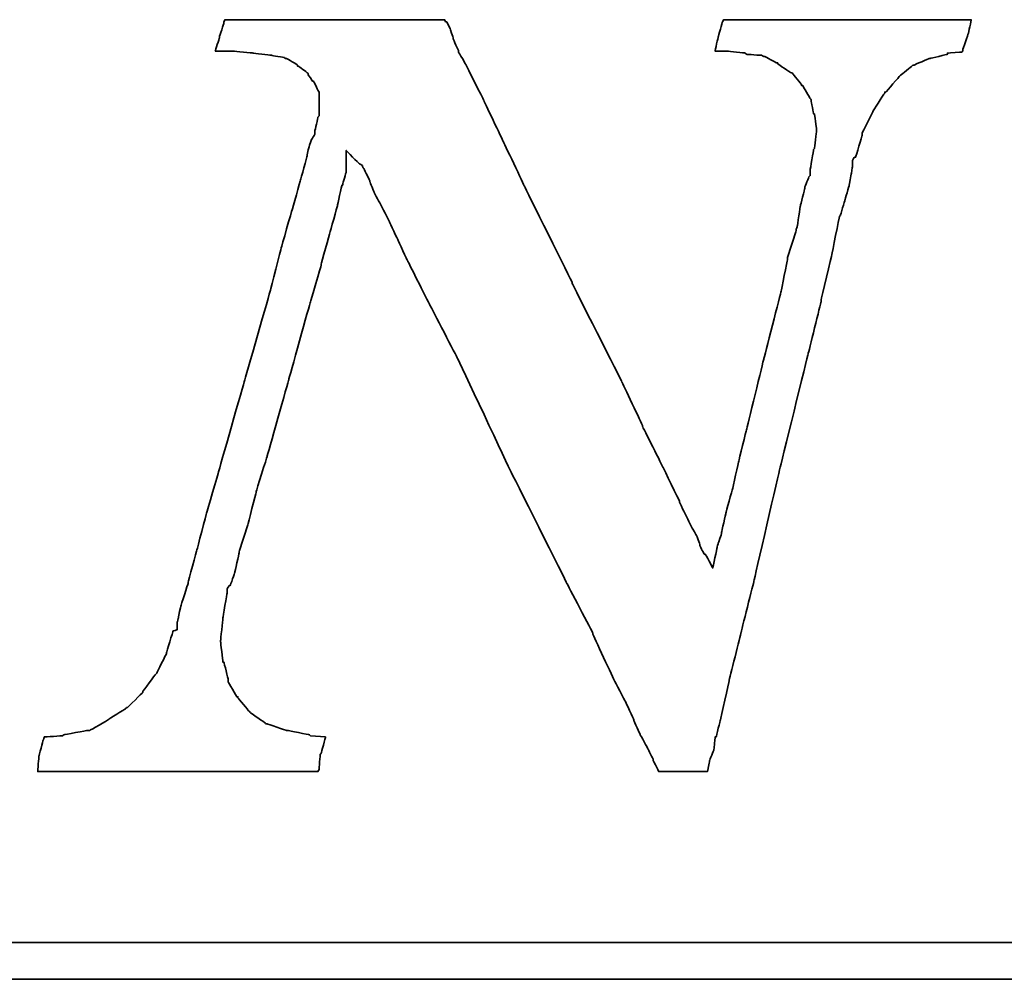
# Model space of a CAD drawing. Header units: millimetres. Extents: x 919 to 1303, y -220 to -56.
# Tile 45 of 48: x 1232.43 to 1238.49, y -176.84 to -170.93. Entities that reach past the tile are written whole.
import ezdxf

# ---------------------------------------------------------------- set-up
doc = ezdxf.new("R2010")
doc.units = ezdxf.units.MM
doc.layers.add('DIM', color=4, linetype='CONTINUOUS')
doc.layers.add('layer 1', color=7, linetype='CONTINUOUS')

# ---------------------------------------------------------------- blocks, each defined once
blk = doc.blocks.new('TBI MOTION logo(完整正式版)')
at = {"layer": 'layer 1', "color": 22, "lineweight": 35}
for points, knots in [([(58.92625, -7.91875), (58.92625, -7.91875), (58.58625, -7.89375), (58.58625, -7.89375), (58.58625, -7.89375), (58.58625, -7.89375), (58.56625, -7.87125), (58.56625, -7.87125), (58.56625, -7.87125), (58.56625, -7.87125), (58.08375, -7.77375), (58.08375, -7.77375), (58.08375, -7.77375), (58.08375, -7.77375), (58.06125, -7.77375), (58.06125, -7.77375), (58.06125, -7.77375), (58.06125, -7.77375), (57.62625, -7.63125), (57.62625, -7.63125), (57.62625, -7.63125), (57.62625, -7.63125), (57.60625, -7.63125), (57.60625, -7.63125), (57.60625, -7.63125), (57.60625, -7.63125), (57.58125, -7.60625), (57.58125, -7.60625), (57.58125, -7.60625), (57.58125, -7.60625), (57.26625, -7.38875), (57.26625, -7.38875), (57.26625, -7.38875), (57.26625, -7.38875), (57.24625, -7.36875), (57.24625, -7.36875), (57.24625, -7.36875), (57.24625, -7.36875), (57.22125, -7.34375), (57.22125, -7.34375), (57.22125, -7.34375), (57.22125, -7.34375), (56.98125, -7.05375), (56.98125, -7.05375), (56.98125, -7.05375), (56.98125, -7.05375), (56.98125, -7.02875), (56.98125, -7.02875), (56.98125, -7.02875), (56.98125, -7.02875), (56.95625, -7.02875), (56.95625, -7.02875), (56.95625, -7.02875), (56.95625, -7.02875), (56.76625, -6.69625), (56.76625, -6.69625), (56.76625, -6.69625), (56.76625, -6.69625), (56.76625, -6.67125), (56.76625, -6.67125), (56.76625, -6.67125), (56.76625, -6.67125), (56.76625, -6.64875), (56.76625, -6.64875), (56.76625, -6.64875), (56.76625, -6.64875), (56.67125, -6.26375), (56.67125, -6.26375), (56.67125, -6.26375), (56.67125, -6.26375), (56.64625, -6.26375), (56.64625, -6.26375), (56.64625, -6.26375), (56.64625, -6.26375), (56.64625, -6.23875), (56.64625, -6.23875), (56.64625, -6.23875), (56.64625, -6.23875), (56.59625, -5.80875), (56.59625, -5.80875), (56.59625, -5.80875), (56.59625, -5.80875), (56.59625, -5.78375), (56.59625, -5.78375), (56.59625, -5.78375), (56.59625, -5.78375), (56.64625, -5.30375), (56.64625, -5.30375), (56.64625, -5.30375), (56.64625, -5.30375), (56.64625, -5.27875), (56.64625, -5.27875), (56.64625, -5.27875), (56.64625, -5.27875), (56.74125, -4.72875), (56.74125, -4.72875), (56.74125, -4.72875), (56.74125, -4.72875), (56.74125, -4.67875), (56.74125, -4.67875), (56.74125, -4.67875), (56.74125, -4.67875), (56.74125, -4.63375), (56.74125, -4.63375), (56.74125, -4.63375), (56.74125, -4.63375), (56.79125, -4.55875), (56.79125, -4.55875), (56.79125, -4.55875), (56.79125, -4.55875), (56.81125, -4.55875), (56.81125, -4.55875), (56.81125, -4.55875), (56.81125, -4.55875), (56.91125, -4.27375), (56.91125, -4.27375), (56.91125, -4.27375), (56.91125, -4.27375), (57.00625, -3.83874), (57.00625, -3.83874), (57.00625, -3.83874), (57.00625, -3.83874), (57.00625, -3.81374), (57.00625, -3.81374), (57.00625, -3.81374), (57.00625, -3.81374), (57.19875, -3.21374), (57.19875, -3.21374), (57.19875, -3.21374), (57.19875, -3.21374), (57.38625, -2.49625), (57.38625, -2.49625), (57.38625, -2.49625), (57.38625, -2.49625), (57.38625, -2.47374), (57.38625, -2.47374), (57.38625, -2.47374), (57.38625, -2.47374), (57.62625, -1.70375), (57.62625, -1.70375), (57.62625, -1.70375), (57.62625, -1.70375), (58.10625, 0.00125), (58.10625, 0.00125), (58.10625, 0.00125), (58.10625, 0.00125), (58.58625, 1.72625), (58.58625, 1.72625), (58.58625, 1.72625), (58.58625, 1.72625), (58.82625, 2.54125), (58.82625, 2.54125), (58.82625, 2.54125), (58.82625, 2.54125), (58.82625, 2.56374), (58.82625, 2.56374), (58.82625, 2.56374), (58.82625, 2.56374), (59.02125, 3.26125), (59.02125, 3.26125), (59.02125, 3.26125), (59.02125, 3.26125), (59.18625, 3.86125), (59.18625, 3.86125), (59.18625, 3.86125), (59.18625, 3.86125), (59.28625, 4.31875), (59.28625, 4.31875), (59.28625, 4.31875), (59.28625, 4.31875), (59.30625, 4.31875), (59.30625, 4.31875), (59.30625, 4.31875), (59.30625, 4.31875), (59.30625, 4.34125), (59.30625, 4.34125), (59.30625, 4.34125), (59.30625, 4.34125), (59.38125, 4.60625), (59.38125, 4.60625), (59.38125, 4.60625), (59.38125, 4.60625), (59.38125, 4.65125), (59.38125, 4.65125), (59.38125, 4.65125), (59.38125, 4.65125), (59.38125, 5.08625), (59.38125, 5.08625), (59.38125, 5.08625), (59.38125, 5.08625), (59.66625, 4.79624), (59.66625, 4.79624), (59.66625, 4.79624), (59.66625, 4.79624), (59.74125, 4.75124), (59.74125, 4.75124), (59.74125, 4.75124), (59.74125, 4.75124), (59.74125, 4.72624), (59.74125, 4.72624), (59.74125, 4.72624), (59.74125, 4.72624), (59.76125, 4.70124), (59.76125, 4.70124), (59.76125, 4.70124), (59.76125, 4.70124), (59.81125, 4.60625), (59.81125, 4.60625), (59.81125, 4.60625), (59.81125, 4.60625), (59.90625, 4.41125), (59.90625, 4.41125), (59.90625, 4.41125), (59.90625, 4.41125), (59.90625, 4.39125), (59.90625, 4.39125), (59.90625, 4.39125), (59.90625, 4.39125), (60.00375, 4.15124), (60.00375, 4.15124), (60.00375, 4.15124), (60.00375, 4.15124), (60.14625, 3.88374), (60.14625, 3.88374), (60.14625, 3.88374), (60.14625, 3.88374), (60.34125, 3.50124), (60.34125, 3.50124), (60.34125, 3.50124), (60.34125, 3.50124), (60.53125, 3.09125), (60.53125, 3.09125), (60.53125, 3.09125), (60.53125, 3.09125), (60.74625, 2.63625), (60.74625, 2.63625), (60.74625, 2.63625), (60.74625, 2.63625), (61.25125, 1.63124), (61.25125, 1.63124), (61.25125, 1.63124), (61.25125, 1.63124), (61.85125, 0.47625), (61.85125, 0.47625), (61.85125, 0.47625), (61.85125, 0.47625), (63.02625, -2.01874), (63.02625, -2.01874), (63.02625, -2.01874), (63.02625, -2.01874), (64.27625, -4.51374), (64.27625, -4.51374), (64.27625, -4.51374), (64.27625, -4.51374), (64.85125, -5.61375), (64.85125, -5.61375), (64.85125, -5.61375), (64.85125, -5.61375), (64.85125, -5.64125), (64.85125, -5.64125), (64.85125, -5.64125), (64.85125, -5.64125), (65.32875, -6.67125), (65.32875, -6.67125), (65.32875, -6.67125), (65.32875, -6.67125), (65.57125, -7.12875), (65.57125, -7.12875), (65.57125, -7.12875), (65.57125, -7.12875), (65.76125, -7.53625), (65.76125, -7.53625), (65.76125, -7.53625), (65.76125, -7.53625), (65.76125, -7.55625), (65.76125, -7.55625), (65.76125, -7.55625), (65.76125, -7.55625), (65.90375, -7.87125), (65.90375, -7.87125), (65.90375, -7.87125), (65.90375, -7.87125), (66.07125, -8.18125), (66.07125, -8.18125), (66.07125, -8.18125), (66.07125, -8.18125), (66.19125, -8.42375), (66.19125, -8.42375), (66.19125, -8.42375), (66.19125, -8.42375), (66.19125, -8.44375), (66.19125, -8.44375), (66.19125, -8.44375), (66.19125, -8.44375), (66.29125, -8.63875), (66.29125, -8.63875), (66.29125, -8.63875), (66.29125, -8.63875), (66.31125, -8.68625), (66.31125, -8.68625), (66.31125, -8.68625), (66.31125, -8.68625), (66.38375, -8.68625), (66.38375, -8.68625), (66.38375, -8.68625), (66.38375, -8.68625), (66.84125, -8.68625), (66.84125, -8.68625), (66.84125, -8.68625), (66.84125, -8.68625), (67.29625, -8.68625), (67.29625, -8.68625), (67.29625, -8.68625), (67.29625, -8.68625), (67.36625, -8.68625), (67.36625, -8.68625), (67.36625, -8.68625), (67.36625, -8.68625), (67.39125, -8.68625), (67.39125, -8.68625), (67.39125, -8.68625), (67.39125, -8.68625), (67.44125, -8.46875), (67.44125, -8.46875), (67.44125, -8.46875), (67.44125, -8.46875), (67.44125, -8.44375), (67.44125, -8.44375), (67.44125, -8.44375), (67.44125, -8.44375), (67.53625, -8.20375), (67.53625, -8.20375), (67.53625, -8.20375), (67.53625, -8.20375), (67.56125, -7.94375), (67.56125, -7.94375), (67.56125, -7.94375), (67.56125, -7.94375), (67.56125, -7.91875), (67.56125, -7.91875), (67.56125, -7.91875), (67.56125, -7.91875), (67.58625, -7.91875), (67.58625, -7.91875), (67.58625, -7.91875), (67.58625, -7.91875), (67.68125, -7.53625), (67.68125, -7.53625), (67.68125, -7.53625), (67.68125, -7.53625), (67.87375, -6.67125), (67.87375, -6.67125), (67.87375, -6.67125), (67.87375, -6.67125), (68.13625, -5.61375), (68.13625, -5.61375), (68.13625, -5.61375), (68.13625, -5.61375), (68.42375, -4.46374), (68.42375, -4.46374), (68.42375, -4.46374), (68.42375, -4.46374), (68.99875, -1.96874), (68.99875, -1.96874), (68.99875, -1.96874), (68.99875, -1.96874), (69.62625, 0.57625), (69.62625, 0.57625), (69.62625, 0.57625), (69.62625, 0.57625), (69.91125, 1.72625), (69.91125, 1.72625), (69.91125, 1.72625), (69.91125, 1.72625), (69.91125, 1.77625), (69.91125, 1.77625), (69.91125, 1.77625), (69.91125, 1.77625), (70.15125, 2.78124), (70.15125, 2.78124), (70.15125, 2.78124), (70.15125, 2.78124), (70.32125, 3.62125), (70.32125, 3.62125), (70.32125, 3.62125), (70.32125, 3.62125), (70.34125, 3.64625), (70.34125, 3.64625), (70.34125, 3.64625), (70.34125, 3.64625), (70.44125, 3.98125), (70.44125, 3.98125), (70.44125, 3.98125), (70.44125, 3.98125), (70.53625, 4.31875), (70.53625, 4.31875), (70.53625, 4.31875), (70.53625, 4.31875), (70.58125, 4.55875), (70.58125, 4.55875), (70.58125, 4.55875), (70.58125, 4.55875), (70.60625, 4.72624), (70.60625, 4.72624), (70.60625, 4.72624), (70.60625, 4.72624), (70.60625, 4.79624), (70.60625, 4.79624), (70.60625, 4.79624), (70.60625, 4.79624), (70.60625, 4.87125), (70.60625, 4.87125), (70.60625, 4.87125), (70.60625, 4.87125), (70.65625, 4.94125), (70.65625, 4.94125), (70.65625, 4.94125), (70.65625, 4.94125), (70.68125, 4.94125), (70.68125, 4.94125), (70.68125, 4.94125), (70.68125, 4.94125), (70.82125, 5.42125), (70.82125, 5.42125), (70.82125, 5.42125), (70.82125, 5.42125), (70.82125, 5.44625), (70.82125, 5.44625), (70.82125, 5.44625), (70.82125, 5.44625), (70.82125, 5.47125), (70.82125, 5.47125), (70.82125, 5.47125), (70.82125, 5.47125), (71.06125, 5.94625), (71.06125, 5.94625), (71.06125, 5.94625), (71.06125, 5.94625), (71.30125, 6.33124), (71.30125, 6.33124), (71.30125, 6.33124), (71.30125, 6.33124), (71.32625, 6.35625), (71.32625, 6.35625), (71.32625, 6.35625), (71.32625, 6.35625), (71.32625, 6.38124), (71.32625, 6.38124), (71.32625, 6.38124), (71.32625, 6.38124), (71.35125, 6.38124), (71.35125, 6.38124), (71.35125, 6.38124), (71.35125, 6.38124), (71.66125, 6.74125), (71.66125, 6.74125), (71.66125, 6.74125), (71.66125, 6.74125), (71.68625, 6.76625), (71.68625, 6.76625), (71.68625, 6.76625), (71.68625, 6.76625), (71.92625, 6.95624), (71.92625, 6.95624), (71.92625, 6.95624), (71.92625, 6.95624), (71.95125, 6.98125), (71.95125, 6.98125), (71.95125, 6.98125), (71.95125, 6.98125), (71.97625, 6.98125), (71.97625, 6.98125), (71.97625, 6.98125), (71.97625, 6.98125), (72.31125, 7.12624), (72.31125, 7.12624), (72.31125, 7.12624), (72.31125, 7.12624), (72.33375, 7.12624), (72.33375, 7.12624), (72.33375, 7.12624), (72.33375, 7.12624), (72.71625, 7.21875), (72.71625, 7.21875), (72.71625, 7.21875), (72.71625, 7.21875), (72.71625, 7.24624), (72.71625, 7.24624), (72.71625, 7.24624), (72.71625, 7.24624), (72.74125, 7.24624), (72.74125, 7.24624), (72.74125, 7.24624), (72.74125, 7.24624), (73.03124, 7.26624), (73.03124, 7.26624), (73.03124, 7.26624), (73.03124, 7.26624), (73.05375, 7.29125), (73.05375, 7.29125), (73.05375, 7.29125), (73.05375, 7.29125), (73.05375, 7.31625), (73.05375, 7.31625), (73.05375, 7.31625), (73.05375, 7.31625), (73.17625, 7.67625), (73.17625, 7.67625), (73.17625, 7.67625), (73.17625, 7.67625), (73.24625, 7.98625), (73.24625, 7.98625), (73.24625, 7.98625), (73.24625, 7.98625), (73.19625, 7.98625), (73.19625, 7.98625), (73.19625, 7.98625), (73.19625, 7.98625), (72.93625, 7.98625), (72.93625, 7.98625), (72.93625, 7.98625), (72.93625, 7.98625), (72.55125, 7.98625), (72.55125, 7.98625), (72.55125, 7.98625), (72.55125, 7.98625), (72.09625, 7.98625), (72.09625, 7.98625), (72.09625, 7.98625), (72.09625, 7.98625), (71.64125, 7.98625), (71.64125, 7.98625), (71.64125, 7.98625), (71.64125, 7.98625), (70.53625, 7.98625), (70.53625, 7.98625), (70.53625, 7.98625), (70.53625, 7.98625), (69.47875, 7.98625), (69.47875, 7.98625), (69.47875, 7.98625), (69.47875, 7.98625), (68.95125, 7.98625), (68.95125, 7.98625), (68.95125, 7.98625), (68.95125, 7.98625), (68.52125, 7.98625), (68.52125, 7.98625), (68.52125, 7.98625), (68.52125, 7.98625), (68.13625, 7.98625), (68.13625, 7.98625), (68.13625, 7.98625), (68.13625, 7.98625), (67.87375, 7.98625), (67.87375, 7.98625), (67.87375, 7.98625), (67.87375, 7.98625), (67.75125, 7.98625), (67.75125, 7.98625), (67.75125, 7.98625), (67.75125, 7.98625), (67.72625, 7.94125), (67.72625, 7.94125), (67.72625, 7.94125), (67.72625, 7.94125), (67.63125, 7.60625), (67.63125, 7.60625), (67.63125, 7.60625), (67.63125, 7.60625), (67.56125, 7.29125), (67.56125, 7.29125), (67.56125, 7.29125), (67.56125, 7.29125), (67.72625, 7.29125), (67.72625, 7.29125), (67.72625, 7.29125), (67.72625, 7.29125), (67.82625, 7.29125), (67.82625, 7.29125), (67.82625, 7.29125), (67.82625, 7.29125), (67.84625, 7.29125), (67.84625, 7.29125), (67.84625, 7.29125), (67.84625, 7.29125), (68.23125, 7.24624), (68.23125, 7.24624), (68.23125, 7.24624), (68.23125, 7.24624), (68.25875, 7.21875), (68.25875, 7.21875), (68.25875, 7.21875), (68.25875, 7.21875), (68.59125, 7.19624), (68.59125, 7.19624), (68.59125, 7.19624), (68.59125, 7.19624), (68.64125, 7.17125), (68.64125, 7.17125), (68.64125, 7.17125), (68.64125, 7.17125), (68.66625, 7.17125), (68.66625, 7.17125), (68.66625, 7.17125), (68.66625, 7.17125), (68.92625, 7.02624), (68.92625, 7.02624), (68.92625, 7.02624), (68.92625, 7.02624), (68.95125, 7.02624), (68.95125, 7.02624), (68.95125, 7.02624), (68.95125, 7.02624), (68.95125, 7.00624), (68.95125, 7.00624), (68.95125, 7.00624), (68.95125, 7.00624), (69.23875, 6.81125), (69.23875, 6.81125), (69.23875, 6.81125), (69.23875, 6.81125), (69.26625, 6.81125), (69.26625, 6.81125), (69.26625, 6.81125), (69.26625, 6.81125), (69.28625, 6.78625), (69.28625, 6.78625), (69.28625, 6.78625), (69.28625, 6.78625), (69.47875, 6.54875), (69.47875, 6.54875), (69.47875, 6.54875), (69.47875, 6.54875), (69.47875, 6.52375), (69.47875, 6.52375), (69.47875, 6.52375), (69.47875, 6.52375), (69.50625, 6.52375), (69.50625, 6.52375), (69.50625, 6.52375), (69.50625, 6.52375), (69.67125, 6.23625), (69.67125, 6.23625), (69.67125, 6.23625), (69.67125, 6.23625), (69.69375, 6.21125), (69.69375, 6.21125), (69.69375, 6.21125), (69.69375, 6.21125), (69.69375, 6.18625), (69.69375, 6.18625), (69.69375, 6.18625), (69.69375, 6.18625), (69.74625, 5.89875), (69.74625, 5.89875), (69.74625, 5.89875), (69.74625, 5.89875), (69.76625, 5.89875), (69.76625, 5.89875), (69.76625, 5.89875), (69.76625, 5.89875), (69.81375, 5.56625), (69.81375, 5.56625), (69.81375, 5.56625), (69.81375, 5.56625), (69.81375, 5.54125), (69.81375, 5.54125), (69.81375, 5.54125), (69.81375, 5.54125), (69.81375, 5.51625), (69.81375, 5.51625), (69.81375, 5.51625), (69.81375, 5.51625), (69.76625, 5.13125), (69.76625, 5.13125), (69.76625, 5.13125), (69.76625, 5.13125), (69.74625, 5.10874), (69.74625, 5.10874), (69.74625, 5.10874), (69.74625, 5.10874), (69.67125, 4.65125), (69.67125, 4.65125), (69.67125, 4.65125), (69.67125, 4.65125), (69.67125, 4.55875), (69.67125, 4.55875), (69.67125, 4.55875), (69.67125, 4.55875), (69.67125, 4.53125), (69.67125, 4.53125), (69.67125, 4.53125), (69.67125, 4.53125), (69.64625, 4.50874), (69.64625, 4.50874), (69.64625, 4.50874), (69.64625, 4.50874), (69.55125, 4.27125), (69.55125, 4.27125), (69.55125, 4.27125), (69.55125, 4.27125), (69.55125, 4.24625), (69.55125, 4.24625), (69.55125, 4.24625), (69.55125, 4.24625), (69.45375, 3.86125), (69.45375, 3.86125), (69.45375, 3.86125), (69.45375, 3.86125), (69.38625, 3.40624), (69.38625, 3.40624), (69.38625, 3.40624), (69.38625, 3.40624), (69.35875, 3.33125), (69.35875, 3.33125), (69.35875, 3.33125), (69.35875, 3.33125), (69.35875, 3.30875), (69.35875, 3.30875), (69.35875, 3.30875), (69.35875, 3.30875), (69.16625, 2.71125), (69.16625, 2.71125), (69.16625, 2.71125), (69.16625, 2.71125), (69.16625, 2.66375), (69.16625, 2.66375), (69.16625, 2.66375), (69.16625, 2.66375), (69.02625, 1.96374), (69.02625, 1.96374), (69.02625, 1.96374), (69.02625, 1.96374), (68.64125, 0.45624), (68.64125, 0.45624), (68.64125, 0.45624), (68.64125, 0.45624), (68.25875, -1.10625), (68.25875, -1.10625), (68.25875, -1.10625), (68.25875, -1.10625), (68.08625, -1.80125), (68.08625, -1.80125), (68.08625, -1.80125), (68.08625, -1.80125), (67.94625, -2.42625), (67.94625, -2.42625), (67.94625, -2.42625), (67.94625, -2.42625), (67.80125, -2.95375), (67.80125, -2.95375), (67.80125, -2.95375), (67.80125, -2.95375), (67.70625, -3.38375), (67.70625, -3.38375), (67.70625, -3.38375), (67.70625, -3.38375), (67.70625, -3.40875), (67.70625, -3.40875), (67.70625, -3.40875), (67.70625, -3.40875), (67.63125, -3.62375), (67.63125, -3.62375), (67.63125, -3.62375), (67.63125, -3.62375), (67.60625, -3.72125), (67.60625, -3.72125), (67.60625, -3.72125), (67.60625, -3.72125), (67.51125, -4.17375), (67.51125, -4.17375), (67.51125, -4.17375), (67.51125, -4.17375), (67.34625, -3.86374), (67.34625, -3.86374), (67.34625, -3.86374), (67.34625, -3.86374), (67.32125, -3.86374), (67.32125, -3.86374), (67.32125, -3.86374), (67.32125, -3.86374), (67.27125, -3.76874), (67.27125, -3.76874), (67.27125, -3.76874), (67.27125, -3.76874), (67.22625, -3.67374), (67.22625, -3.67374), (67.22625, -3.67374), (67.22625, -3.67374), (67.22625, -3.64875), (67.22625, -3.64875), (67.22625, -3.64875), (67.22625, -3.64875), (67.15125, -3.45375), (67.15125, -3.45375), (67.15125, -3.45375), (67.15125, -3.45375), (67.05625, -3.28875), (67.05625, -3.28875), (67.05625, -3.28875), (67.05625, -3.28875), (66.91125, -3.00125), (66.91125, -3.00125), (66.91125, -3.00125), (66.91125, -3.00125), (66.77125, -2.71375), (66.77125, -2.71375), (66.77125, -2.71375), (66.77125, -2.71375), (66.77125, -2.68875), (66.77125, -2.68875), (66.77125, -2.68875), (66.77125, -2.68875), (66.41125, -1.94374), (66.41125, -1.94374), (66.41125, -1.94374), (66.41125, -1.94374), (65.95125, -1.03375), (65.95125, -1.03375), (65.95125, -1.03375), (65.95125, -1.03375), (65.95125, -1.00875), (65.95125, -1.00875), (65.95125, -1.00875), (65.95125, -1.00875), (65.49625, -0.04874), (65.49625, -0.04874), (65.49625, -0.04874), (65.49625, -0.04874), (64.39375, 2.13624), (64.39375, 2.13624), (64.39375, 2.13624), (64.39375, 2.13624), (64.39375, 2.15624), (64.39375, 2.15624), (64.39375, 2.15624), (64.39375, 2.15624), (63.33625, 4.29125), (63.33625, 4.29125), (63.33625, 4.29125), (63.33625, 4.29125), (62.85625, 5.30125), (62.85625, 5.30125), (62.85625, 5.30125), (62.85625, 5.30125), (62.42625, 6.21125), (62.42625, 6.21125), (62.42625, 6.21125), (62.42625, 6.21125), (62.04125, 6.98125), (62.04125, 6.98125), (62.04125, 6.98125), (62.04125, 6.98125), (61.87375, 7.26624), (61.87375, 7.26624), (61.87375, 7.26624), (61.87375, 7.26624), (61.87375, 7.29125), (61.87375, 7.29125), (61.87375, 7.29125), (61.87375, 7.29125), (61.75625, 7.55625), (61.75625, 7.55625), (61.75625, 7.55625), (61.75625, 7.55625), (61.75625, 7.58124), (61.75625, 7.58124), (61.75625, 7.58124), (61.75625, 7.58124), (61.68375, 7.79375), (61.68375, 7.79375), (61.68375, 7.79375), (61.68375, 7.79375), (61.61125, 7.94125), (61.61125, 7.94125), (61.61125, 7.94125), (61.61125, 7.94125), (61.58625, 7.94125), (61.58625, 7.94125), (61.58625, 7.94125), (61.58625, 7.94125), (61.56375, 7.98625), (61.56375, 7.98625), (61.56375, 7.98625), (61.56375, 7.98625), (61.41875, 7.98625), (61.41875, 7.98625), (61.41875, 7.98625), (61.41875, 7.98625), (61.18125, 7.98625), (61.18125, 7.98625), (61.18125, 7.98625), (61.18125, 7.98625), (60.84125, 7.98625), (60.84125, 7.98625), (60.84125, 7.98625), (60.84125, 7.98625), (60.02625, 7.98625), (60.02625, 7.98625), (60.02625, 7.98625), (60.02625, 7.98625), (59.11625, 7.98625), (59.11625, 7.98625), (59.11625, 7.98625), (59.11625, 7.98625), (58.15625, 7.98625), (58.15625, 7.98625), (58.15625, 7.98625), (58.15625, 7.98625), (57.34125, 7.98625), (57.34125, 7.98625), (57.34125, 7.98625), (57.34125, 7.98625), (57.00625, 7.98625), (57.00625, 7.98625), (57.00625, 7.98625), (57.00625, 7.98625), (56.76625, 7.98625), (56.76625, 7.98625), (56.76625, 7.98625), (56.76625, 7.98625), (56.69125, 7.98625), (56.69125, 7.98625), (56.69125, 7.98625), (56.69125, 7.98625), (56.67125, 7.94125), (56.67125, 7.94125), (56.67125, 7.94125), (56.67125, 7.94125), (56.67125, 7.91625), (56.67125, 7.91625), (56.67125, 7.91625), (56.67125, 7.91625), (56.57125, 7.60625), (56.57125, 7.60625), (56.57125, 7.60625), (56.57125, 7.60625), (56.57125, 7.58124), (56.57125, 7.58124), (56.57125, 7.58124), (56.57125, 7.58124), (56.47625, 7.29125), (56.47625, 7.29125), (56.47625, 7.29125), (56.47625, 7.29125), (56.57125, 7.29125), (56.57125, 7.29125), (56.57125, 7.29125), (56.57125, 7.29125), (56.76625, 7.29125), (56.76625, 7.29125), (56.76625, 7.29125), (56.76625, 7.29125), (56.86125, 7.29125), (56.86125, 7.29125), (56.86125, 7.29125), (56.86125, 7.29125), (56.88625, 7.29125), (56.88625, 7.29125), (56.88625, 7.29125), (56.88625, 7.29125), (57.31625, 7.24624), (57.31625, 7.24624), (57.31625, 7.24624), (57.31625, 7.24624), (57.70125, 7.19624), (57.70125, 7.19624), (57.70125, 7.19624), (57.70125, 7.19624), (57.72625, 7.19624), (57.72625, 7.19624), (57.72625, 7.19624), (57.72625, 7.19624), (58.01125, 7.14624), (58.01125, 7.14624), (58.01125, 7.14624), (58.01125, 7.14624), (58.03625, 7.12624), (58.03625, 7.12624), (58.03625, 7.12624), (58.03625, 7.12624), (58.06125, 7.12624), (58.06125, 7.12624), (58.06125, 7.12624), (58.06125, 7.12624), (58.30125, 6.98125), (58.30125, 6.98125), (58.30125, 6.98125), (58.30125, 6.98125), (58.30125, 6.95624), (58.30125, 6.95624), (58.30125, 6.95624), (58.30125, 6.95624), (58.32375, 6.95624), (58.32375, 6.95624), (58.32375, 6.95624), (58.32375, 6.95624), (58.51625, 6.81125), (58.51625, 6.81125), (58.51625, 6.81125), (58.51625, 6.81125), (58.54125, 6.78625), (58.54125, 6.78625), (58.54125, 6.78625), (58.54125, 6.78625), (58.54125, 6.76625), (58.54125, 6.76625), (58.54125, 6.76625), (58.54125, 6.76625), (58.63625, 6.62124), (58.63625, 6.62124), (58.63625, 6.62124), (58.63625, 6.62124), (58.65875, 6.62124), (58.65875, 6.62124), (58.65875, 6.62124), (58.65875, 6.62124), (58.75625, 6.42625), (58.75625, 6.42625), (58.75625, 6.42625), (58.75625, 6.42625), (58.77875, 6.38124), (58.77875, 6.38124), (58.77875, 6.38124), (58.77875, 6.38124), (58.77875, 6.33124), (58.77875, 6.33124), (58.77875, 6.33124), (58.77875, 6.33124), (58.77875, 6.09125), (58.77875, 6.09125), (58.77875, 6.09125), (58.77875, 6.09125), (58.77875, 5.85125), (58.77875, 5.85125), (58.77875, 5.85125), (58.77875, 5.85125), (58.75625, 5.82625), (58.75625, 5.82625), (58.75625, 5.82625), (58.75625, 5.82625), (58.68625, 5.51625), (58.68625, 5.51625), (58.68625, 5.51625), (58.68625, 5.51625), (58.68625, 5.47125), (58.68625, 5.47125), (58.68625, 5.47125), (58.68625, 5.47125), (58.68625, 5.44625), (58.68625, 5.44625), (58.68625, 5.44625), (58.68625, 5.44625), (58.65875, 5.39625), (58.65875, 5.39625), (58.65875, 5.39625), (58.65875, 5.39625), (58.61125, 5.32624), (58.61125, 5.32624), (58.61125, 5.32624), (58.61125, 5.32624), (58.56625, 5.20375), (58.56625, 5.20375), (58.56625, 5.20375), (58.56625, 5.20375), (58.51625, 4.99125), (58.51625, 4.99125), (58.51625, 4.99125), (58.51625, 4.99125), (58.51625, 4.96625), (58.51625, 4.96625), (58.51625, 4.96625), (58.51625, 4.96625), (58.37125, 4.43625), (58.37125, 4.43625), (58.37125, 4.43625), (58.37125, 4.43625), (58.18125, 3.76625), (58.18125, 3.76625), (58.18125, 3.76625), (58.18125, 3.76625), (57.94125, 2.92624), (57.94125, 2.92624), (57.94125, 2.92624), (57.94125, 2.92624), (57.70125, 1.98874), (57.70125, 1.98874), (57.70125, 1.98874), (57.70125, 1.98874), (57.12625, -0.02374), (57.12625, -0.02374), (57.12625, -0.02374), (57.12625, -0.02374), (56.55125, -2.03875), (56.55125, -2.03875), (56.55125, -2.03875), (56.55125, -2.03875), (56.28625, -2.95375), (56.28625, -2.95375), (56.28625, -2.95375), (56.28625, -2.95375), (56.07125, -3.76874), (56.07125, -3.76874), (56.07125, -3.76874), (56.07125, -3.76874), (55.87625, -4.48874), (55.87625, -4.48874), (55.87625, -4.48874), (55.87625, -4.48874), (55.87625, -4.51374), (55.87625, -4.51374), (55.87625, -4.51374), (55.87625, -4.51374), (55.71125, -5.01625), (55.71125, -5.01625), (55.71125, -5.01625), (55.71125, -5.01625), (55.66125, -5.25375), (55.66125, -5.25375), (55.66125, -5.25375), (55.66125, -5.25375), (55.66125, -5.27875), (55.66125, -5.27875), (55.66125, -5.27875), (55.66125, -5.27875), (55.63625, -5.37375), (55.63625, -5.37375), (55.63625, -5.37375), (55.63625, -5.37375), (55.63625, -5.42375), (55.63625, -5.42375), (55.63625, -5.42375), (55.63625, -5.42375), (55.63625, -5.54125), (55.63625, -5.54125), (55.63625, -5.54125), (55.63625, -5.54125), (55.54125, -5.56875), (55.54125, -5.56875), (55.54125, -5.56875), (55.54125, -5.56875), (55.39625, -6.04875), (55.39625, -6.04875), (55.39625, -6.04875), (55.39625, -6.04875), (55.39625, -6.06875), (55.39625, -6.06875), (55.39625, -6.06875), (55.39625, -6.06875), (55.18125, -6.50375), (55.18125, -6.50375), (55.18125, -6.50375), (55.18125, -6.50375), (55.15625, -6.52875), (55.15625, -6.52875), (55.15625, -6.52875), (55.15625, -6.52875), (54.86875, -6.91125), (54.86875, -6.91125), (54.86875, -6.91125), (54.86875, -6.91125), (54.86875, -6.93375), (54.86875, -6.93375), (54.86875, -6.93375), (54.86875, -6.93375), (54.53125, -7.26875), (54.53125, -7.26875), (54.53125, -7.26875), (54.53125, -7.26875), (54.51125, -7.26875), (54.51125, -7.26875), (54.51125, -7.26875), (54.51125, -7.26875), (54.48625, -7.29625), (54.48625, -7.29625), (54.48625, -7.29625), (54.48625, -7.29625), (54.10375, -7.53625), (54.10375, -7.53625), (54.10375, -7.53625), (54.10375, -7.53625), (53.69625, -7.77375), (53.69625, -7.77375), (53.69625, -7.77375), (53.69625, -7.77375), (53.67125, -7.77375), (53.67125, -7.77375), (53.67125, -7.77375), (53.67125, -7.77375), (53.64625, -7.77375), (53.64625, -7.77375), (53.64625, -7.77375), (53.64625, -7.77375), (53.11625, -7.87125), (53.11625, -7.87125), (53.11625, -7.87125), (53.11625, -7.87125), (53.09625, -7.89375), (53.09625, -7.89375), (53.09625, -7.89375), (53.09625, -7.89375), (52.68625, -7.91875), (52.68625, -7.91875), (52.68625, -7.91875), (52.68625, -7.91875), (52.66125, -7.99125), (52.66125, -7.99125), (52.66125, -7.99125), (52.66125, -7.99125), (52.56625, -8.34875), (52.56625, -8.34875), (52.56625, -8.34875), (52.56625, -8.34875), (52.54125, -8.68625), (52.54125, -8.68625), (52.54125, -8.68625), (52.54125, -8.68625), (52.58875, -8.68625), (52.58875, -8.68625), (52.58875, -8.68625), (52.58875, -8.68625), (52.87625, -8.68625), (52.87625, -8.68625), (52.87625, -8.68625), (52.87625, -8.68625), (53.33625, -8.68625), (53.33625, -8.68625), (53.33625, -8.68625), (53.33625, -8.68625), (53.79125, -8.68625), (53.79125, -8.68625), (53.79125, -8.68625), (53.79125, -8.68625), (54.36625, -8.68625), (54.36625, -8.68625), (54.36625, -8.68625), (54.36625, -8.68625), (55.59125, -8.68625), (55.59125, -8.68625), (55.59125, -8.68625), (55.59125, -8.68625), (56.76625, -8.68625), (56.76625, -8.68625), (56.76625, -8.68625), (56.76625, -8.68625), (57.34125, -8.68625), (57.34125, -8.68625), (57.34125, -8.68625), (57.34125, -8.68625), (57.82125, -8.68625), (57.82125, -8.68625), (57.82125, -8.68625), (57.82125, -8.68625), (58.25125, -8.68625), (58.25125, -8.68625), (58.25125, -8.68625), (58.25125, -8.68625), (58.58625, -8.68625), (58.58625, -8.68625), (58.58625, -8.68625), (58.58625, -8.68625), (58.75625, -8.68625), (58.75625, -8.68625), (58.75625, -8.68625), (58.75625, -8.68625), (58.77875, -8.63875), (58.77875, -8.63875), (58.77875, -8.63875), (58.77875, -8.63875), (58.80625, -8.30375), (58.80625, -8.30375), (58.80625, -8.30375), (58.80625, -8.30375), (58.82625, -8.27875), (58.82625, -8.27875), (58.82625, -8.27875), (58.82625, -8.27875), (58.92625, -7.91875), (58.92625, -7.91875)], [0, 0, 0, 0, 0.003125, 0.003125, 0.003125, 0.00312501, 0.00625, 0.00625, 0.00625, 0.00625001, 0.009375, 0.009375, 0.009375, 0.00937501, 0.0125, 0.0125, 0.0125, 0.01250001, 0.015625, 0.015625, 0.015625, 0.01562501, 0.01875, 0.01875, 0.01875, 0.01875001, 0.021875, 0.021875, 0.021875, 0.02187501, 0.025, 0.025, 0.025, 0.02500001, 0.028125, 0.028125, 0.028125, 0.02812501, 0.03125, 0.03125, 0.03125, 0.03125001, 0.034375, 0.034375, 0.034375, 0.03437501, 0.0375, 0.0375, 0.0375, 0.03750001, 0.040625, 0.040625, 0.040625, 0.04062501, 0.04375, 0.04375, 0.04375, 0.04375001, 0.046875, 0.046875, 0.046875, 0.04687501, 0.05, 0.05, 0.05, 0.05000001, 0.053125, 0.053125, 0.053125, 0.05312501, 0.05625, 0.05625, 0.05625, 0.05625001, 0.059375, 0.059375, 0.059375, 0.05937501, 0.0625, 0.0625, 0.0625, 0.06250001, 0.065625, 0.065625, 0.065625, 0.06562501, 0.06875, 0.06875, 0.06875, 0.06875001, 0.071875, 0.071875, 0.071875, 0.07187501, 0.075, 0.075, 0.075, 0.07500001, 0.078125, 0.078125, 0.078125, 0.07812501, 0.08125, 0.08125, 0.08125, 0.08125001, 0.084375, 0.084375, 0.084375, 0.08437501, 0.0875, 0.0875, 0.0875, 0.08750001, 0.090625, 0.090625, 0.090625, 0.09062501, 0.09375, 0.09375, 0.09375, 0.09375001, 0.096875, 0.096875, 0.096875, 0.09687501, 0.1, 0.1, 0.1, 0.10000001, 0.103125, 0.103125, 0.103125, 0.10312501, 0.10625, 0.10625, 0.10625, 0.10625001, 0.109375, 0.109375, 0.109375, 0.10937501, 0.1125, 0.1125, 0.1125, 0.11250001, 0.115625, 0.115625, 0.115625, 0.11562501, 0.11875, 0.11875, 0.11875, 0.11875001, 0.121875, 0.121875, 0.121875, 0.12187501, 0.125, 0.125, 0.125, 0.12500001, 0.128125, 0.128125, 0.128125, 0.12812501, 0.13125, 0.13125, 0.13125, 0.13125001, 0.134375, 0.134375, 0.134375, 0.13437501, 0.1375, 0.1375, 0.1375, 0.13750001, 0.140625, 0.140625, 0.140625, 0.14062501, 0.14375, 0.14375, 0.14375, 0.14375001, 0.146875, 0.146875, 0.146875, 0.14687501, 0.15, 0.15, 0.15, 0.15000001, 0.153125, 0.153125, 0.153125, 0.15312501, 0.15625, 0.15625, 0.15625, 0.15625001, 0.159375, 0.159375, 0.159375, 0.15937501, 0.1625, 0.1625, 0.1625, 0.16250001, 0.165625, 0.165625, 0.165625, 0.16562501, 0.16875, 0.16875, 0.16875, 0.16875001, 0.171875, 0.171875, 0.171875, 0.17187501, 0.175, 0.175, 0.175, 0.17500001, 0.178125, 0.178125, 0.178125, 0.17812501, 0.18125, 0.18125, 0.18125, 0.18125001, 0.184375, 0.184375, 0.184375, 0.18437501, 0.1875, 0.1875, 0.1875, 0.18750001, 0.190625, 0.190625, 0.190625, 0.19062501, 0.19375, 0.19375, 0.19375, 0.19375001, 0.196875, 0.196875, 0.196875, 0.19687501, 0.2, 0.2, 0.2, 0.20000001, 0.203125, 0.203125, 0.203125, 0.20312501, 0.20625, 0.20625, 0.20625, 0.20625001, 0.209375, 0.209375, 0.209375, 0.20937501, 0.2125, 0.2125, 0.2125, 0.21250001, 0.215625, 0.215625, 0.215625, 0.21562501, 0.21875, 0.21875, 0.21875, 0.21875001, 0.221875, 0.221875, 0.221875, 0.22187501, 0.225, 0.225, 0.225, 0.22500001, 0.228125, 0.228125, 0.228125, 0.22812501, 0.23125, 0.23125, 0.23125, 0.23125001, 0.234375, 0.234375, 0.234375, 0.23437501, 0.2375, 0.2375, 0.2375, 0.23750001, 0.240625, 0.240625, 0.240625, 0.24062501, 0.24375, 0.24375, 0.24375, 0.24375001, 0.246875, 0.246875, 0.246875, 0.24687501, 0.25, 0.25, 0.25, 0.25000001, 0.253125, 0.253125, 0.253125, 0.25312501, 0.25625, 0.25625, 0.25625, 0.25625001, 0.259375, 0.259375, 0.259375, 0.25937501, 0.2625, 0.2625, 0.2625, 0.26250001, 0.265625, 0.265625, 0.265625, 0.26562501, 0.26875, 0.26875, 0.26875, 0.26875001, 0.271875, 0.271875, 0.271875, 0.27187501, 0.275, 0.275, 0.275, 0.27500001, 0.278125, 0.278125, 0.278125, 0.27812501, 0.28125, 0.28125, 0.28125, 0.28125001, 0.284375, 0.284375, 0.284375, 0.28437501, 0.2875, 0.2875, 0.2875, 0.28750001, 0.290625, 0.290625, 0.290625, 0.29062501, 0.29375, 0.29375, 0.29375, 0.29375001, 0.296875, 0.296875, 0.296875, 0.29687501, 0.3, 0.3, 0.3, 0.30000001, 0.303125, 0.303125, 0.303125, 0.30312501, 0.30625, 0.30625, 0.30625, 0.30625001, 0.309375, 0.309375, 0.309375, 0.30937501, 0.3125, 0.3125, 0.3125, 0.31250001, 0.315625, 0.315625, 0.315625, 0.31562501, 0.31875, 0.31875, 0.31875, 0.31875001, 0.321875, 0.321875, 0.321875, 0.32187501, 0.325, 0.325, 0.325, 0.32500001, 0.328125, 0.328125, 0.328125, 0.32812501, 0.33125, 0.33125, 0.33125, 0.33125001, 0.334375, 0.334375, 0.334375, 0.33437501, 0.3375, 0.3375, 0.3375, 0.33750001, 0.340625, 0.340625, 0.340625, 0.34062501, 0.34375, 0.34375, 0.34375, 0.34375001, 0.346875, 0.346875, 0.346875, 0.34687501, 0.35, 0.35, 0.35, 0.35000001, 0.353125, 0.353125, 0.353125, 0.35312501, 0.35625, 0.35625, 0.35625, 0.35625001, 0.359375, 0.359375, 0.359375, 0.35937501, 0.3625, 0.3625, 0.3625, 0.36250001, 0.365625, 0.365625, 0.365625, 0.36562501, 0.36875, 0.36875, 0.36875, 0.36875001, 0.371875, 0.371875, 0.371875, 0.37187501, 0.375, 0.375, 0.375, 0.37500001, 0.378125, 0.378125, 0.378125, 0.37812501, 0.38125, 0.38125, 0.38125, 0.38125001, 0.384375, 0.384375, 0.384375, 0.38437501, 0.3875, 0.3875, 0.3875, 0.38750001, 0.390625, 0.390625, 0.390625, 0.39062501, 0.39375, 0.39375, 0.39375, 0.39375001, 0.396875, 0.396875, 0.396875, 0.39687501, 0.4, 0.4, 0.4, 0.40000001, 0.403125, 0.403125, 0.403125, 0.40312501, 0.40625, 0.40625, 0.40625, 0.40625001, 0.409375, 0.409375, 0.409375, 0.40937501, 0.4125, 0.4125, 0.4125, 0.41250001, 0.415625, 0.415625, 0.415625, 0.41562501, 0.41875, 0.41875, 0.41875, 0.41875001, 0.421875, 0.421875, 0.421875, 0.42187501, 0.425, 0.425, 0.425, 0.42500001, 0.428125, 0.428125, 0.428125, 0.42812501, 0.43125, 0.43125, 0.43125, 0.43125001, 0.434375, 0.434375, 0.434375, 0.43437501, 0.4375, 0.4375, 0.4375, 0.43750001, 0.440625, 0.440625, 0.440625, 0.44062501, 0.44375, 0.44375, 0.44375, 0.44375001, 0.446875, 0.446875, 0.446875, 0.44687501, 0.45, 0.45, 0.45, 0.45000001, 0.453125, 0.453125, 0.453125, 0.45312501, 0.45625, 0.45625, 0.45625, 0.45625001, 0.459375, 0.459375, 0.459375, 0.45937501, 0.4625, 0.4625, 0.4625, 0.46250001, 0.465625, 0.465625, 0.465625, 0.46562501, 0.46875, 0.46875, 0.46875, 0.46875001, 0.471875, 0.471875, 0.471875, 0.47187501, 0.475, 0.475, 0.475, 0.47500001, 0.478125, 0.478125, 0.478125, 0.47812501, 0.48125, 0.48125, 0.48125, 0.48125001, 0.484375, 0.484375, 0.484375, 0.48437501, 0.4875, 0.4875, 0.4875, 0.48750001, 0.490625, 0.490625, 0.490625, 0.49062501, 0.49375, 0.49375, 0.49375, 0.49375001, 0.496875, 0.496875, 0.496875, 0.49687501, 0.5, 0.5, 0.5, 0.50000001, 0.503125, 0.503125, 0.503125, 0.50312501, 0.50625, 0.50625, 0.50625, 0.50625001, 0.509375, 0.509375, 0.509375, 0.50937501, 0.5125, 0.5125, 0.5125, 0.51250001, 0.515625, 0.515625, 0.515625, 0.51562501, 0.51875, 0.51875, 0.51875, 0.51875001, 0.521875, 0.521875, 0.521875, 0.52187501, 0.525, 0.525, 0.525, 0.52500001, 0.528125, 0.528125, 0.528125, 0.52812501, 0.53125, 0.53125, 0.53125, 0.53125001, 0.534375, 0.534375, 0.534375, 0.53437501, 0.5375, 0.5375, 0.5375, 0.53750001, 0.540625, 0.540625, 0.540625, 0.54062501, 0.54375, 0.54375, 0.54375, 0.54375001, 0.546875, 0.546875, 0.546875, 0.54687501, 0.55, 0.55, 0.55, 0.55000001, 0.553125, 0.553125, 0.553125, 0.55312501, 0.55625, 0.55625, 0.55625, 0.55625001, 0.559375, 0.559375, 0.559375, 0.55937501, 0.5625, 0.5625, 0.5625, 0.56250001, 0.565625, 0.565625, 0.565625, 0.56562501, 0.56875, 0.56875, 0.56875, 0.56875001, 0.571875, 0.571875, 0.571875, 0.57187501, 0.575, 0.575, 0.575, 0.57500001, 0.578125, 0.578125, 0.578125, 0.57812501, 0.58125, 0.58125, 0.58125, 0.58125001, 0.584375, 0.584375, 0.584375, 0.58437501, 0.5875, 0.5875, 0.5875, 0.58750001, 0.590625, 0.590625, 0.590625, 0.59062501, 0.59375, 0.59375, 0.59375, 0.59375001, 0.596875, 0.596875, 0.596875, 0.59687501, 0.6, 0.6, 0.6, 0.60000001, 0.603125, 0.603125, 0.603125, 0.60312501, 0.60625, 0.60625, 0.60625, 0.60625001, 0.609375, 0.609375, 0.609375, 0.60937501, 0.6125, 0.6125, 0.6125, 0.61250001, 0.615625, 0.615625, 0.615625, 0.61562501, 0.61875, 0.61875, 0.61875, 0.61875001, 0.621875, 0.621875, 0.621875, 0.62187501, 0.625, 0.625, 0.625, 0.62500001, 0.628125, 0.628125, 0.628125, 0.62812501, 0.63125, 0.63125, 0.63125, 0.63125001, 0.634375, 0.634375, 0.634375, 0.63437501, 0.6375, 0.6375, 0.6375, 0.63750001, 0.640625, 0.640625, 0.640625, 0.64062501, 0.64375, 0.64375, 0.64375, 0.64375001, 0.646875, 0.646875, 0.646875, 0.64687501, 0.65, 0.65, 0.65, 0.65000001, 0.653125, 0.653125, 0.653125, 0.65312501, 0.65625, 0.65625, 0.65625, 0.65625001, 0.659375, 0.659375, 0.659375, 0.65937501, 0.6625, 0.6625, 0.6625, 0.66250001, 0.665625, 0.665625, 0.665625, 0.66562501, 0.66875, 0.66875, 0.66875, 0.66875001, 0.671875, 0.671875, 0.671875, 0.67187501, 0.675, 0.675, 0.675, 0.67500001, 0.678125, 0.678125, 0.678125, 0.67812501, 0.68125, 0.68125, 0.68125, 0.68125001, 0.684375, 0.684375, 0.684375, 0.68437501, 0.6875, 0.6875, 0.6875, 0.68750001, 0.690625, 0.690625, 0.690625, 0.69062501, 0.69375, 0.69375, 0.69375, 0.69375001, 0.696875, 0.696875, 0.696875, 0.69687501, 0.7, 0.7, 0.7, 0.70000001, 0.703125, 0.703125, 0.703125, 0.70312501, 0.70625, 0.70625, 0.70625, 0.70625001, 0.709375, 0.709375, 0.709375, 0.70937501, 0.7125, 0.7125, 0.7125, 0.71250001, 0.715625, 0.715625, 0.715625, 0.71562501, 0.71875, 0.71875, 0.71875, 0.71875001, 0.721875, 0.721875, 0.721875, 0.72187501, 0.725, 0.725, 0.725, 0.72500001, 0.728125, 0.728125, 0.728125, 0.72812501, 0.73125, 0.73125, 0.73125, 0.73125001, 0.734375, 0.734375, 0.734375, 0.73437501, 0.7375, 0.7375, 0.7375, 0.73750001, 0.740625, 0.740625, 0.740625, 0.74062501, 0.74375, 0.74375, 0.74375, 0.74375001, 0.746875, 0.746875, 0.746875, 0.74687501, 0.75, 0.75, 0.75, 0.75000001, 0.753125, 0.753125, 0.753125, 0.75312501, 0.75625, 0.75625, 0.75625, 0.75625001, 0.759375, 0.759375, 0.759375, 0.75937501, 0.7625, 0.7625, 0.7625, 0.76250001, 0.765625, 0.765625, 0.765625, 0.76562501, 0.76875, 0.76875, 0.76875, 0.76875001, 0.771875, 0.771875, 0.771875, 0.77187501, 0.775, 0.775, 0.775, 0.77500001, 0.778125, 0.778125, 0.778125, 0.77812501, 0.78125, 0.78125, 0.78125, 0.78125001, 0.784375, 0.784375, 0.784375, 0.78437501, 0.7875, 0.7875, 0.7875, 0.78750001, 0.790625, 0.790625, 0.790625, 0.79062501, 0.79375, 0.79375, 0.79375, 0.79375001, 0.796875, 0.796875, 0.796875, 0.79687501, 0.8, 0.8, 0.8, 0.80000001, 0.803125, 0.803125, 0.803125, 0.80312501, 0.80625, 0.80625, 0.80625, 0.80625001, 0.809375, 0.809375, 0.809375, 0.80937501, 0.8125, 0.8125, 0.8125, 0.81250001, 0.815625, 0.815625, 0.815625, 0.81562501, 0.81875, 0.81875, 0.81875, 0.81875001, 0.821875, 0.821875, 0.821875, 0.82187501, 0.825, 0.825, 0.825, 0.82500001, 0.828125, 0.828125, 0.828125, 0.82812501, 0.83125, 0.83125, 0.83125, 0.83125001, 0.834375, 0.834375, 0.834375, 0.83437501, 0.8375, 0.8375, 0.8375, 0.83750001, 0.840625, 0.840625, 0.840625, 0.84062501, 0.84375, 0.84375, 0.84375, 0.84375001, 0.846875, 0.846875, 0.846875, 0.84687501, 0.85, 0.85, 0.85, 0.85000001, 0.853125, 0.853125, 0.853125, 0.85312501, 0.85625, 0.85625, 0.85625, 0.85625001, 0.859375, 0.859375, 0.859375, 0.85937501, 0.8625, 0.8625, 0.8625, 0.86250001, 0.865625, 0.865625, 0.865625, 0.86562501, 0.86875, 0.86875, 0.86875, 0.86875001, 0.871875, 0.871875, 0.871875, 0.87187501, 0.875, 0.875, 0.875, 0.87500001, 0.878125, 0.878125, 0.878125, 0.87812501, 0.88125, 0.88125, 0.88125, 0.88125001, 0.884375, 0.884375, 0.884375, 0.88437501, 0.8875, 0.8875, 0.8875, 0.88750001, 0.890625, 0.890625, 0.890625, 0.89062501, 0.89375, 0.89375, 0.89375, 0.89375001, 0.896875, 0.896875, 0.896875, 0.89687501, 0.9, 0.9, 0.9, 0.90000001, 0.903125, 0.903125, 0.903125, 0.90312501, 0.90625, 0.90625, 0.90625, 0.90625001, 0.909375, 0.909375, 0.909375, 0.90937501, 0.9125, 0.9125, 0.9125, 0.91250001, 0.915625, 0.915625, 0.915625, 0.91562501, 0.91875, 0.91875, 0.91875, 0.91875001, 0.921875, 0.921875, 0.921875, 0.92187501, 0.925, 0.925, 0.925, 0.92500001, 0.928125, 0.928125, 0.928125, 0.92812501, 0.93125, 0.93125, 0.93125, 0.93125001, 0.934375, 0.934375, 0.934375, 0.93437501, 0.9375, 0.9375, 0.9375, 0.93750001, 0.940625, 0.940625, 0.940625, 0.94062501, 0.94375, 0.94375, 0.94375, 0.94375001, 0.946875, 0.946875, 0.946875, 0.94687501, 0.95, 0.95, 0.95, 0.95000001, 0.953125, 0.953125, 0.953125, 0.95312501, 0.95625, 0.95625, 0.95625, 0.95625001, 0.959375, 0.959375, 0.959375, 0.95937501, 0.9625, 0.9625, 0.9625, 0.96250001, 0.965625, 0.965625, 0.965625, 0.96562501, 0.96875, 0.96875, 0.96875, 0.96875001, 0.971875, 0.971875, 0.971875, 0.97187501, 0.975, 0.975, 0.975, 0.97500001, 0.978125, 0.978125, 0.978125, 0.97812501, 0.98125, 0.98125, 0.98125, 0.98125001, 0.984375, 0.984375, 0.984375, 0.98437501, 0.9875, 0.9875, 0.9875, 0.98750001, 0.990625, 0.990625, 0.990625, 0.99062501, 0.99375, 0.99375, 0.99375, 0.99375001, 0.996875, 0.996875, 0.996875, 0.99687501, 1, 1, 1, 1]), ([(75.90875, -9.47875), (75.90875, -9.47875), (75.90875, -12.28625), (75.90875, -12.28625), (75.90875, -12.28625), (75.90875, -12.28625), (75.90875, -12.47875), (75.90875, -12.47875), (75.90875, -12.47875), (75.90875, -12.47875), (75.71625, -12.47875), (75.71625, -12.47875), (75.71625, -12.47875), (75.71625, -12.47875), (-88.32875, -12.47875), (-88.32875, -12.47875), (-88.32875, -12.47875), (-88.32875, -12.47875), (-88.32875, -13.29375), (-88.32875, -13.29375), (-88.32875, -13.29375), (-88.32875, -13.29375), (82.89125, -13.29375), (82.89125, -13.29375), (82.89125, -13.29375), (82.89125, -13.29375), (75.90875, -9.47875), (75.90875, -9.47875)], [0, 0, 0, 0, 0.14285714, 0.14285714, 0.14285714, 0.14285715, 0.28571429, 0.28571429, 0.28571429, 0.2857143, 0.42857143, 0.42857143, 0.42857143, 0.42857144, 0.57142857, 0.57142857, 0.57142857, 0.57142858, 0.71428571, 0.71428571, 0.71428571, 0.71428572, 0.85714286, 0.85714286, 0.85714286, 0.85714287, 1, 1, 1, 1])]:
    blk.add_open_spline(points, degree=3, knots=knots, dxfattribs=at)
blk.add_open_spline([(54.86875, -6.91125), (54.86875, -6.91125), (54.86875, -6.93375), (54.86875, -6.93375)], degree=3, dxfattribs=at)

msp = doc.modelspace()

# ---------------------------------------------------------------- block references
at = {"layer": 'DIM', "color": 7, "xscale": 0.2778823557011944, "yscale": 0.2778823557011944, "zscale": 0.2778823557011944}
msp.add_blockref('TBI MOTION logo(完整正式版)', (1217.9371, -173.1494), dxfattribs=at)

doc.saveas('drawing.dxf')
